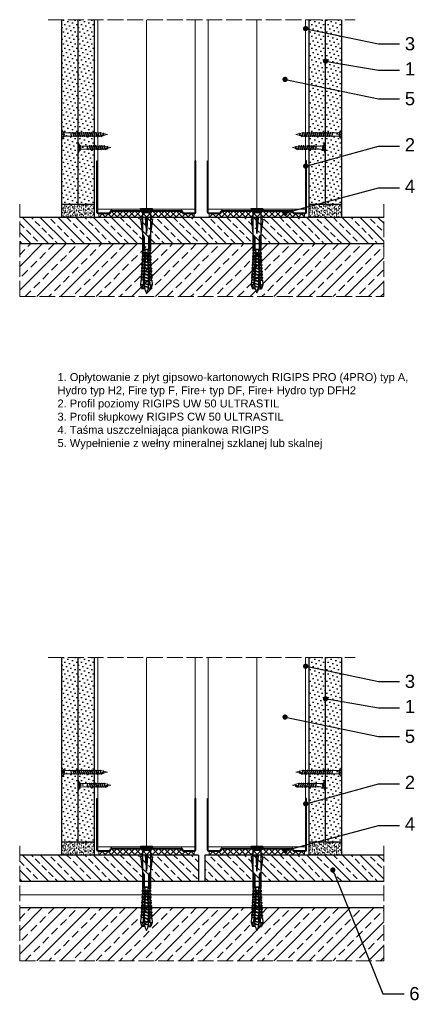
# Model space of a CAD drawing. Header units: millimetres. Extents: x 1487 to 3191, y -145 to 1276.
# Tile 4 of 6: x 2148 to 2451, y 529 to 1276. Entities that reach past the tile are written whole.
import ezdxf
from ezdxf import colors
from ezdxf.entities.mleader import LeaderData, LeaderLine
from ezdxf.math import Vec2, Vec3

# ---------------------------------------------------------------- set-up
doc = ezdxf.new("R2010")
doc.units = ezdxf.units.MM
doc.linetypes.add('ACAD_ISO02W100', pattern=[15, 12, -3])
for name, color, linetype, lineweight in [('_ISOVER WELNA', 7, 'BATTING', 9), ('_RIGIPS AKCESORIA', 7, 'Continuous', 18), ('_RIGIPS G-K', 7, 'Continuous', 25), ('_RIGIPS PROFIL', 7, 'Continuous', 18), ('KRESKOWANIE', 7, 'Continuous', 9), ('OPISY', 7, 'Continuous', 9), ('PRZERYWANA', 7, 'ACAD_ISO02W100', 9)]:
    doc.layers.add(name, color=color, linetype=linetype, lineweight=lineweight)
doc.styles.get("Standard").update_dxf_attribs({"font": 'arial.ttf'})
doc.linetypes.add('BATTING', pattern='A,0.00254,-2.54,[134,ltypeshp.shx,S=2.54,R=0,X=-2.54,Y=0],-5.08,[134,ltypeshp.shx,S=2.54,R=180,X=2.54,Y=0],-2.54', length=10.16254)

# ---------------------------------------------------------------- blocks, each defined once
blk = doc.blocks.new('UW 75 ULTRASTIL')
h = blk.add_hatch()
h.set_pattern_fill('ANSI31', color=256, scale=0.5, style=0)
h.paths.add_polyline_path([(-11.93, 0.56), (-11.6, 1.24, -0.286951), (-10.7, 1.8), (10.18, 1.8), (41.3, 1.8, -0.286951), (42.2, 1.24), (42.53, 0.56, 0.286951), (43.43, 0), (52, 0, 0.414214), (52.8, 0.8), (52.8, 40), (52.25, 40), (52.25, 0.8, -0.414214), (52, 0.55), (43.77, 0.55, -0.286951), (42.87, 1.11), (42.54, 1.79, 0.286951), (41.64, 2.35), (-11.04, 2.35, 0.286951), (-11.94, 1.79), (-12.27, 1.11, -0.286951), (-13.17, 0.55), (-21.4, 0.55, -0.414214), (-21.65, 0.8), (-21.65, 40), (-22.2, 40), (-22.2, 0.8, 0.414214), (-21.4, 0), (-12.83, 0, 0.286951)])
for p, q in [((-22.2, 0.8), (-22.2, 40)), ((-22.2, 40), (-21.65, 40)), ((-21.65, 0.8), (-21.65, 40)), ((52.25, 0.8), (52.25, 40)), ((52.8, 40), (52.25, 40)), ((52.8, 0.8), (52.8, 40)), ((-21.4, 0.55), (-13.17, 0.55)), ((-21.4, 0), (-12.83, 0)), ((-12.27, 1.11), (-11.94, 1.79)), ((-11.93, 0.56), (-11.6, 1.24)), ((-11.04, 2.35), (41.64, 2.35)), ((-10.7, 1.8), (41.3, 1.8)), ((42.53, 0.56), (42.2, 1.24)), ((42.87, 1.11), (42.54, 1.79)), ((43.43, 0), (52, 0)), ((43.77, 0.55), (52, 0.55))]:
    blk.add_line(p, q)
for centre, radius, start, end in [((-21.4, 0.8), 0.8, 180, 270), ((-21.4, 0.8), 0.25, 180, 270), ((-13.17, 1.55), 1, 270, 334.04349), ((-12.83, 1), 1, 270, 334.04349), ((-11.04, 1.35), 1, 90, 154.04349), ((-10.7, 0.8), 1, 90, 154.04349), ((41.3, 0.8), 1, 25.95651, 90), ((41.64, 1.35), 1, 25.95651, 90), ((43.43, 1), 1, 205.95651, 270), ((43.77, 1.55), 1, 205.95651, 270), ((52, 0.8), 0.8, 270, 0), ((52, 0.8), 0.25, 270, 0)]:
    blk.add_arc(centre, radius, start, end)
blk = doc.blocks.new('TN 25')
at = {"layer": '_RIGIPS AKCESORIA'}
for p, q in [((0, -0.84), (0, 7.16)), ((0, 7.16), (0.46, 7.16)), ((0.46, 4.78), (0, 4.78)), ((0, 3.5), (1.77, 3.5)), ((0, 2.83), (1.77, 2.83)), ((0.46, 1.64), (0, 1.64)), ((0.46, 7.16), (0.46, 4.78)), ((0.46, -0.84), (0.46, 1.64)), ((1.77, 3.5), (1.77, 4.2)), ((1.77, 2.83), (1.77, 2.18)), ((3.02, 4.46), (8.47, 4.46)), ((7.49, 2.01), (3.55, 2.01)), ((7.12, 4.46), (7.12, 3.18)), ((8.03, 2.01), (7.12, 4.46)), ((7.12, 3.18), (7.65, 1.53)), ((7.65, 1.53), (8.03, 2.01)), ((9.41, 2.01), (8.03, 2.01)), ((8.47, 4.46), (8.79, 5)), ((9.61, 1.51), (8.47, 4.46)), ((8.79, 5), (9.93, 2.01)), ((9, 4.46), (10.1, 4.46)), ((9.93, 2.01), (9.61, 1.51)), ((11.04, 2.01), (9.93, 2.01)), ((10.1, 4.46), (10.41, 5)), ((11.23, 1.51), (10.1, 4.46)), ((10.41, 5), (11.56, 2.01)), ((10.62, 4.46), (11.67, 4.46)), ((11.56, 2.01), (11.23, 1.51)), ((12.61, 2.01), (11.56, 2.01)), ((11.67, 4.46), (11.99, 5)), ((12.81, 1.51), (11.67, 4.46)), ((11.99, 5), (13.14, 2.01)), ((12.2, 4.46), (13.21, 4.46)), ((13.14, 2.01), (12.81, 1.51)), ((14.15, 2.01), (13.14, 2.01)), ((13.21, 4.46), (13.52, 5)), ((14.34, 1.51), (13.21, 4.46)), ((13.52, 5), (14.67, 2.01)), ((13.73, 4.46), (14.8, 4.46)), ((14.67, 2.01), (14.34, 1.51)), ((15.74, 2.01), (14.67, 2.01)), ((14.8, 4.46), (15.12, 5)), ((15.94, 1.51), (14.8, 4.46)), ((15.12, 5), (16.26, 2.01)), ((15.33, 4.46), (16.42, 4.46)), ((16.26, 2.01), (15.94, 1.51)), ((17.36, 2.01), (16.26, 2.01)), ((16.42, 4.46), (16.73, 5)), ((17.55, 1.51), (16.42, 4.46)), ((16.73, 5), (17.88, 2.01)), ((16.94, 4.46), (17.99, 4.46)), ((17.88, 2.01), (17.55, 1.51)), ((18.93, 2.01), (17.88, 2.01)), ((17.99, 4.46), (18.31, 5)), ((19.13, 1.51), (17.99, 4.46)), ((18.31, 5), (19.45, 2.01)), ((18.52, 4.46), (19.68, 4.46)), ((19.45, 2.01), (19.13, 1.51)), ((19.45, 2.01), (20.62, 2.01)), ((19.68, 4.46), (20, 5)), ((20.82, 1.51), (19.68, 4.46)), ((20, 5), (21.14, 2.01)), ((20.21, 4.46), (20.7, 4.46)), ((20.7, 4.46), (22.28, 3.98)), ((21.14, 2.01), (20.82, 1.51)), ((21.14, 2.01), (21.81, 2.12)), ((21.85, 1.83), (21.67, 3.28)), ((21.67, 3.28), (22.14, 2.4)), ((22.14, 2.4), (21.85, 1.83)), ((22.7, 2.36), (22.14, 2.4)), ((22.28, 3.98), (22.56, 4.37)), ((22.7, 2.36), (22.28, 3.98)), ((22.56, 4.37), (23.03, 2.71)), ((23.03, 2.71), (22.7, 2.36)), ((22.71, 3.85), (25, 3.24)), ((25, 3.24), (23.03, 2.71)), ((0, -0.84), (0.46, -0.84))]:
    blk.add_line(p, q, dxfattribs=at)
for centre, major_axis, ratio, start_param, end_param in [((3.09, 7.67), (0.17, 3.2), 0.826134, 1.773653, 3.180586), ((-0.04, 0.9), (0, 3.93), 0.848176, -0.720942, -0.151112), ((3.37, -1.57), (0.28, 3.57), 0.832181, 0.035984, 1.430787), ((-2.73, 15.91), (0, 14.76), 0.848176, 3.399396, 3.475072), ((0.59, 4.62), (0, 2.81), 0.848176, 3.475072, 3.862535), ((1.66, 3.18), (0, 0.895), 0.848176, -1.552777, -0.720942), ((1.66, 3.18), (0, 0.895), 0.848176, 3.862535, 4.730408)]:
    blk.add_ellipse(centre, major_axis=major_axis, ratio=ratio, start_param=start_param, end_param=end_param, dxfattribs=at)
blk = doc.blocks.new('TN 35')
at = {"layer": '_RIGIPS AKCESORIA'}
for p, q in [((0, -0.84), (0, 7.16)), ((0, 7.16), (0.46, 7.16)), ((0.46, 4.78), (0, 4.78)), ((0, 3.5), (1.77, 3.5)), ((0, 2.83), (1.77, 2.83)), ((0.46, 1.64), (0, 1.64)), ((0.46, 7.16), (0.46, 4.78)), ((0.46, -0.84), (0.46, 1.64)), ((1.77, 3.5), (1.77, 4.2)), ((1.77, 2.83), (1.77, 2.18)), ((3.02, 4.46), (8.47, 4.46)), ((7.49, 2.01), (3.55, 2.01)), ((7.12, 4.46), (7.12, 3.18)), ((8.03, 2.01), (7.12, 4.46)), ((7.12, 3.18), (7.65, 1.53)), ((7.65, 1.53), (8.03, 2.01)), ((9.41, 2.01), (8.03, 2.01)), ((8.47, 4.46), (8.79, 5)), ((9.61, 1.51), (8.47, 4.46)), ((8.79, 5), (9.93, 2.01)), ((9, 4.46), (10.1, 4.46)), ((9.93, 2.01), (9.61, 1.51)), ((11.04, 2.01), (9.93, 2.01)), ((10.1, 4.46), (10.41, 5)), ((11.23, 1.51), (10.1, 4.46)), ((10.41, 5), (11.56, 2.01)), ((10.62, 4.46), (11.67, 4.46)), ((11.56, 2.01), (11.23, 1.51)), ((12.61, 2.01), (11.56, 2.01)), ((11.67, 4.46), (11.99, 5)), ((12.81, 1.51), (11.67, 4.46)), ((11.99, 5), (13.14, 2.01)), ((12.2, 4.46), (13.21, 4.46)), ((13.14, 2.01), (12.81, 1.51)), ((14.15, 2.01), (13.14, 2.01)), ((13.21, 4.46), (13.52, 5)), ((14.34, 1.51), (13.21, 4.46)), ((13.52, 5), (14.67, 2.01)), ((13.73, 4.46), (14.8, 4.46)), ((14.67, 2.01), (14.34, 1.51)), ((15.74, 2.01), (14.67, 2.01)), ((14.8, 4.46), (15.12, 5)), ((15.94, 1.51), (14.8, 4.46)), ((15.12, 5), (16.26, 2.01)), ((15.33, 4.46), (16.42, 4.46)), ((16.26, 2.01), (15.94, 1.51)), ((17.36, 2.01), (16.26, 2.01)), ((16.42, 4.46), (16.73, 5)), ((17.55, 1.51), (16.42, 4.46)), ((16.73, 5), (17.88, 2.01)), ((16.94, 4.46), (17.99, 4.46)), ((17.88, 2.01), (17.55, 1.51)), ((18.93, 2.01), (17.84, 2.01)), ((17.99, 4.46), (18.31, 5)), ((19.13, 1.51), (17.99, 4.46)), ((18.31, 5), (19.45, 2.01)), ((18.52, 4.46), (19.57, 4.46)), ((19.45, 2.01), (19.13, 1.51)), ((20.51, 2.01), (19.41, 2.01)), ((19.57, 4.46), (19.88, 5)), ((20.7, 1.51), (19.57, 4.46)), ((19.88, 5), (21.03, 2.01)), ((20.09, 4.46), (21.14, 4.46)), ((21.03, 2.01), (20.7, 1.51)), ((22.08, 2.01), (20.99, 2.01)), ((21.14, 4.46), (21.46, 5)), ((22.28, 1.51), (21.14, 4.46)), ((21.46, 5), (22.6, 2.01)), ((21.67, 4.46), (22.72, 4.46)), ((22.6, 2.01), (22.28, 1.51)), ((23.66, 2.01), (22.56, 2.01)), ((22.72, 4.46), (23.03, 5)), ((23.85, 1.51), (22.72, 4.46)), ((23.03, 5), (24.18, 2.01)), ((23.24, 4.46), (24.29, 4.46)), ((24.18, 2.01), (23.85, 1.51)), ((25.23, 2.01), (24.14, 2.01)), ((24.29, 4.46), (24.61, 5)), ((25.43, 1.51), (24.29, 4.46)), ((24.61, 5), (25.75, 2.01)), ((24.81, 4.46), (25.87, 4.46)), ((25.75, 2.01), (25.43, 1.51)), ((26.81, 2.01), (25.71, 2.01)), ((25.87, 4.46), (26.18, 5)), ((27, 1.51), (25.87, 4.46)), ((26.18, 5), (27.33, 2.01)), ((26.39, 4.46), (27.44, 4.46)), ((27.33, 2.01), (27, 1.51)), ((28.38, 2.01), (27.33, 2.01)), ((27.44, 4.46), (27.76, 5)), ((28.58, 1.51), (27.44, 4.46)), ((27.76, 5), (28.9, 2.01)), ((27.96, 4.46), (29.13, 4.46)), ((28.9, 2.01), (28.58, 1.51)), ((28.9, 2.01), (30.07, 2.01)), ((29.13, 4.46), (29.45, 5)), ((30.27, 1.51), (29.13, 4.46)), ((29.45, 5), (30.59, 2.01)), ((29.65, 4.46), (30.15, 4.46)), ((30.15, 4.46), (31.73, 3.98)), ((30.59, 2.01), (30.27, 1.51)), ((30.59, 2.01), (31.26, 2.12)), ((31.3, 1.83), (31.12, 3.28)), ((31.12, 3.28), (31.59, 2.4)), ((31.59, 2.4), (31.3, 1.83)), ((32.15, 2.36), (31.59, 2.4)), ((31.73, 3.98), (32.01, 4.37)), ((32.15, 2.36), (31.73, 3.98)), ((32.01, 4.37), (32.48, 2.71)), ((32.48, 2.71), (32.15, 2.36)), ((32.16, 3.85), (35, 3.24)), ((35, 3.24), (32.48, 2.71)), ((0, -0.84), (0.46, -0.84))]:
    blk.add_line(p, q, dxfattribs=at)
for centre, major_axis, ratio, start_param, end_param in [((3.09, 7.67), (0.17, 3.2), 0.826134, 1.773653, 3.180586), ((-0.04, 0.9), (0, 3.93), 0.848176, -0.720942, -0.151112), ((3.37, -1.57), (0.28, 3.57), 0.832181, 0.035984, 1.430787), ((-2.73, 15.91), (0, 14.76), 0.848176, 3.399396, 3.475072), ((0.59, 4.62), (0, 2.81), 0.848176, 3.475072, 3.862535), ((1.66, 3.18), (0, 0.895), 0.848176, -1.552777, -0.720942), ((1.66, 3.18), (0, 0.895), 0.848176, 3.862535, 4.730408)]:
    blk.add_ellipse(centre, major_axis=major_axis, ratio=ratio, start_param=start_param, end_param=end_param, dxfattribs=at)
blk = doc.blocks.new('kolek rozprezny komplet 60')
for p, q in [((390.66, 217.01), (390.76, 218.91)), ((393.15, 216.88), (390.66, 217.01)), ((393.75, 218.75), (390.71, 217.96)), ((393.81, 219.85), (390.76, 218.91)), ((391.67, 216.95), (392.67, 216.95)), ((392.67, 216.95), (391.67, 213.95)), ((392.67, 216.95), (392.07, 213.95)), ((393.07, 216.95), (392.07, 213.95)), ((392.67, 216.95), (393.04, 217.45)), ((393.07, 216.95), (393.04, 217.45)), ((393.07, 216.95), (394.67, 216.95)), ((394.67, 216.95), (393.67, 213.95)), ((393.68, 217.35), (393.81, 219.85)), ((417.38, 216.11), (393.68, 217.35)), ((420.47, 216.55), (393.71, 217.95)), ((397.41, 219.66), (393.81, 219.85)), ((394.67, 216.95), (394.07, 213.95)), ((395.07, 216.95), (394.07, 213.95)), ((394.67, 216.95), (394.92, 217.29)), ((395.07, 216.95), (395.05, 217.28)), ((395.07, 216.95), (397.07, 216.95)), ((397.07, 216.95), (396.07, 213.95)), ((397.07, 216.95), (396.47, 213.95)), ((397.47, 216.95), (396.47, 213.95)), ((397.07, 216.95), (397.23, 217.17)), ((397.31, 217.76), (397.41, 219.66)), ((397.47, 216.95), (397.46, 217.16)), ((397.47, 216.95), (399.47, 216.95)), ((397.67, 217.14), (397.71, 217.74)), ((399, 219.58), (397.82, 218.98)), ((398.47, 217.1), (398.5, 217.7)), ((399.47, 216.95), (398.47, 213.95)), ((399.47, 216.95), (398.87, 213.95)), ((399.87, 216.95), (398.87, 213.95)), ((398.9, 217.68), (399, 219.58)), ((399.8, 219.54), (399, 219.58)), ((399.47, 216.95), (399.55, 217.05)), ((399.7, 217.64), (399.8, 219.54)), ((399.87, 216.95), (399.87, 217.03)), ((399.87, 216.95), (401.38, 216.95)), ((400.07, 217.02), (400.1, 217.62)), ((401.4, 219.45), (400.22, 218.85)), ((400.87, 216.98), (400.9, 217.58)), ((401.87, 216.92), (400.87, 213.95)), ((401.87, 216.92), (401.27, 213.95)), ((402.26, 216.9), (401.27, 213.95)), ((401.3, 217.56), (401.4, 219.45)), ((402.2, 219.41), (401.4, 219.45)), ((402.1, 217.51), (402.2, 219.41)), ((402.47, 216.89), (402.5, 217.49)), ((403.8, 219.33), (402.61, 218.72)), ((403.27, 216.85), (403.3, 217.45)), ((404.22, 216.8), (403.31, 214.05)), ((403.7, 217.43), (403.8, 219.33)), ((404.24, 216.8), (403.7, 214.07)), ((404.62, 216.78), (403.72, 214.07)), ((404.6, 219.29), (403.8, 219.33)), ((404.5, 217.39), (404.6, 219.29)), ((404.86, 216.77), (404.9, 217.37)), ((406.19, 219.2), (405.01, 218.6)), ((405.66, 216.73), (405.69, 217.32)), ((406.58, 216.68), (405.75, 214.18)), ((406.09, 217.3), (406.19, 219.2)), ((406.62, 216.68), (406.12, 214.2)), ((406.98, 216.66), (406.16, 214.2)), ((406.99, 219.16), (406.19, 219.2)), ((406.89, 217.26), (406.99, 219.16)), ((407.26, 216.64), (407.29, 217.24)), ((408.59, 219.08), (407.41, 218.47)), ((408.06, 216.6), (408.09, 217.2)), ((408.94, 216.55), (408.19, 214.31)), ((408.49, 217.18), (408.59, 219.08)), ((408.99, 216.55), (408.55, 214.33)), ((409.39, 219.03), (408.59, 219.08)), ((409.34, 216.53), (408.6, 214.33)), ((409.29, 217.14), (409.39, 219.03)), ((409.66, 216.52), (409.69, 217.12)), ((410.99, 218.95), (409.8, 218.35)), ((410.46, 216.47), (410.49, 217.07)), ((410.89, 217.05), (410.99, 218.95)), ((412.59, 218.87), (411.4, 218.26)), ((412.05, 216.39), (412.09, 216.99)), ((412.49, 216.97), (412.59, 218.87)), ((413.38, 218.82), (412.59, 218.87)), ((412.85, 216.35), (412.89, 216.95)), ((413.28, 216.93), (413.38, 218.82)), ((414.98, 218.74), (413.8, 218.14)), ((414.45, 216.27), (414.48, 216.86)), ((414.88, 216.84), (414.98, 218.74)), ((415.78, 218.7), (414.98, 218.74)), ((415.25, 216.22), (415.28, 216.82)), ((415.68, 216.8), (415.78, 218.7)), ((417.38, 218.62), (416.2, 218.01)), ((417.28, 216.72), (417.38, 218.62)), ((418.18, 218.57), (417.38, 218.62)), ((418.08, 216.68), (418.18, 218.57)), ((419.78, 218.49), (418.59, 217.89)), ((419.68, 216.59), (419.78, 218.49)), ((430.17, 217.15), (419.71, 217.15)), ((431.37, 217.95), (419.75, 217.95)), ((448.67, 218.45), (419.77, 218.45)), ((420.47, 217.15), (420.47, 213.75)), ((420.67, 217.15), (420.67, 213.75)), ((420.87, 217.15), (420.87, 213.75)), ((443.47, 219.95), (432.8, 218.45)), ((443.47, 218.45), (443.47, 219.95)), ((443.47, 219.95), (444.34, 218.45)), ((450.17, 219.95), (448.67, 218.45)), ((448.67, 218.45), (448.67, 212.45)), ((448.67, 216.95), (448.67, 213.95)), ((450.17, 219.95), (450.17, 210.95)), ((450.67, 219.95), (450.17, 219.95)), ((450.67, 219.95), (450.67, 210.95)), ((450.67, 219.35), (451.17, 219.95)), ((451.17, 219.95), (451.67, 219.95)), ((451.17, 219.95), (451.17, 210.95)), ((451.67, 219.95), (451.67, 210.95)), ((393.15, 214.02), (390.66, 213.89)), ((390.66, 213.89), (390.76, 211.99)), ((393.75, 212.15), (390.71, 212.94)), ((393.81, 211.05), (390.76, 211.99)), ((391.67, 213.95), (391.71, 213.45)), ((391.71, 213.45), (392.07, 213.95)), ((392.07, 213.95), (393.67, 213.95)), ((393.67, 213.95), (393.7, 213.55)), ((417.38, 214.79), (393.68, 213.55)), ((393.68, 213.55), (393.81, 211.05)), ((420.47, 214.35), (393.71, 212.95)), ((393.78, 213.55), (394.07, 213.95)), ((397.41, 211.24), (393.81, 211.05)), ((394.07, 213.95), (396.07, 213.95)), ((396.07, 213.95), (396.09, 213.67)), ((396.28, 213.68), (396.47, 213.95)), ((396.47, 213.95), (398.47, 213.95)), ((397.31, 213.14), (397.41, 211.24)), ((397.67, 213.76), (397.71, 213.16)), ((399, 211.32), (397.82, 211.93)), ((398.47, 213.95), (398.48, 213.8)), ((398.47, 213.8), (398.5, 213.2)), ((398.77, 213.81), (398.87, 213.95)), ((398.87, 213.95), (400.87, 213.95)), ((398.9, 213.22), (399, 211.32)), ((399.8, 211.36), (399, 211.32)), ((399.7, 213.26), (399.8, 211.36)), ((400.07, 213.88), (400.1, 213.28)), ((401.4, 211.45), (400.22, 212.05)), ((400.87, 213.95), (400.88, 213.92)), ((400.87, 213.92), (400.9, 213.32)), ((401.27, 213.95), (401.38, 213.95)), ((401.27, 213.94), (401.27, 213.95)), ((401.3, 213.35), (401.4, 211.45)), ((402.2, 211.49), (401.4, 211.45)), ((402.1, 213.39), (402.2, 211.49)), ((402.47, 214.01), (402.5, 213.41)), ((403.8, 211.57), (402.61, 212.18)), ((403.27, 214.05), (403.3, 213.45)), ((403.7, 213.47), (403.8, 211.57)), ((404.6, 211.62), (403.8, 211.57)), ((404.5, 213.51), (404.6, 211.62)), ((404.86, 214.13), (404.9, 213.53)), ((406.19, 211.7), (405.01, 212.3)), ((405.66, 214.17), (405.69, 213.58)), ((406.09, 213.6), (406.19, 211.7)), ((406.99, 211.74), (406.19, 211.7)), ((406.89, 213.64), (406.99, 211.74)), ((407.26, 214.26), (407.29, 213.66)), ((408.59, 211.82), (407.41, 212.43)), ((408.06, 214.3), (408.09, 213.7)), ((408.49, 213.72), (408.59, 211.82)), ((409.39, 211.87), (408.59, 211.82)), ((409.29, 213.76), (409.39, 211.87)), ((409.66, 214.38), (409.69, 213.79)), ((410.99, 211.95), (409.8, 212.55)), ((410.46, 214.43), (410.49, 213.83)), ((411.3, 216.43), (410.64, 214.44)), ((410.89, 213.85), (410.99, 211.95)), ((411.37, 216.43), (410.98, 214.45)), ((411.69, 216.41), (411.04, 214.46)), ((412.59, 212.03), (411.4, 212.64)), ((412.05, 214.51), (412.09, 213.91)), ((412.49, 213.93), (412.59, 212.03)), ((413.38, 212.08), (412.59, 212.03)), ((412.85, 214.55), (412.89, 213.95)), ((413.66, 216.31), (413.08, 214.56)), ((413.28, 213.97), (413.38, 212.08)), ((413.75, 216.3), (413.4, 214.58)), ((414.05, 216.29), (413.49, 214.58)), ((414.98, 212.16), (413.8, 212.76)), ((414.45, 214.64), (414.48, 214.04)), ((414.88, 214.06), (414.98, 212.16)), ((415.78, 212.2), (414.98, 212.16)), ((415.25, 214.68), (415.28, 214.08)), ((416.02, 216.18), (415.52, 214.69)), ((415.68, 214.1), (415.78, 212.2)), ((416.12, 216.18), (415.83, 214.71)), ((416.41, 216.16), (415.93, 214.71)), ((417.38, 212.29), (416.2, 212.89)), ((417.28, 214.18), (417.38, 212.29)), ((418.18, 212.33), (417.38, 212.29)), ((418.22, 215.58), (418.01, 214.95)), ((418.08, 214.22), (418.18, 212.33)), ((419.78, 212.41), (418.59, 213.01)), ((419.68, 214.31), (419.78, 212.41)), ((430.17, 213.75), (419.71, 213.75)), ((431.37, 212.95), (419.75, 212.95)), ((448.67, 212.45), (419.77, 212.45)), ((444.34, 216.37), (432.8, 215.45)), ((432.8, 215.45), (443.47, 215.45)), ((444.34, 214.53), (432.8, 215.45)), ((443.47, 210.95), (432.8, 212.45)), ((444.34, 216.37), (443.47, 215.45)), ((444.34, 214.53), (443.47, 215.45)), ((443.47, 212.45), (443.47, 210.95)), ((443.47, 210.95), (444.34, 212.45)), ((444.34, 214.53), (444.34, 216.37)), ((450.17, 210.95), (448.67, 212.45)), ((450.67, 210.95), (450.17, 210.95)), ((450.67, 211.55), (451.17, 210.95)), ((451.17, 210.95), (451.67, 210.95))]:
    blk.add_line(p, q)
for centre, radius, start, end in [((393.41, 206.24), 10.85, 99.20383, 121.90826), ((393.65, 216.85), 0.5, 87, 177), ((397.68, 219.24), 0.3, 177, 297), ((400.08, 219.12), 0.3, 177, 297), ((402.48, 218.99), 0.3, 177, 297), ((404.87, 218.87), 0.3, 177, 297), ((407.27, 218.74), 0.3, 177, 297), ((409.67, 218.61), 0.3, 177, 297), ((411.27, 218.53), 0.3, 177, 297), ((413.66, 218.41), 0.3, 177, 297), ((416.06, 218.28), 0.3, 177, 297), ((418.46, 218.15), 0.3, 177, 297), ((422.67, 216.95), 1, 90, 168.46304), ((430.17, 218.45), 1.3, 270, 0), ((393.41, 224.66), 10.85, 238.09174, 260.79617), ((393.65, 214.05), 0.5, 183, 273), ((397.68, 211.66), 0.3, 63, 183), ((400.08, 211.78), 0.3, 63, 183), ((402.48, 211.91), 0.3, 63, 183), ((404.87, 212.03), 0.3, 63, 183), ((407.27, 212.16), 0.3, 63, 183), ((409.67, 212.29), 0.3, 63, 183), ((411.27, 212.37), 0.3, 63, 183), ((413.66, 212.5), 0.3, 63, 183), ((416.06, 212.62), 0.3, 63, 183), ((417.55, 215.45), 0.682, 255.86037, 104.13858), ((418.46, 212.75), 0.3, 63, 183), ((422.67, 213.95), 1, 191.53696, 270), ((430.17, 212.45), 1.3, 0, 90)]:
    blk.add_arc(centre, radius, start, end)
blk = doc.blocks.new('_Dot')
at = {"color": 0, "linetype": 'ByBlock', "lineweight": -2}
blk.add_line((-0.5, 0), (-1, 0), dxfattribs=at)
at = {"color": 0, "linetype": 'ByBlock', "const_width": 0.5}
blk.add_lwpolyline([(-0.25, 0, 1), (0.25, 0, 1)], format="xyb", close=True, dxfattribs=at)

msp = doc.modelspace()

# ---------------------------------------------------------------- hatches: boundary and pattern name
at = {"layer": '_RIGIPS G-K'}
h = msp.add_hatch(dxfattribs=at)
h.set_pattern_fill('DOTS', color=256, scale=2, angle=45, style=0)
h.set_pattern_definition([(45, (593.228, -308.061), (-1.122532, 3.367596), [0, -3.175])])
h.paths.add_polyline_path([(2192.5, 1276.07), (2180, 1276.07), (2180, 1136.07), (2192.5, 1136.07)])
h = msp.add_hatch(dxfattribs=at)
h.set_pattern_fill('DOTS', color=256, scale=2, angle=45, style=0)
h.set_pattern_definition([(45, (605.728, -308.061), (-1.122532, 3.367596), [0, -3.175])])
h.paths.add_polyline_path([(2205, 1276.07), (2192.5, 1276.07), (2192.5, 1136.07), (2205, 1136.07)])
h = msp.add_hatch(dxfattribs=at)
h.set_pattern_fill('DOTS', color=256, scale=2, angle=45, style=0)
h.set_pattern_definition([(45, (717.528, -308.061), (-1.122532, 3.367596), [0, -3.175])])
h.paths.add_polyline_path([(2380.3, 1276.07), (2367.8, 1276.07), (2367.8, 1136.07), (2380.3, 1136.07)])
h = msp.add_hatch(dxfattribs=at)
h.set_pattern_fill('DOTS', color=256, scale=2, angle=45, style=0)
h.set_pattern_definition([(45, (730.028, -308.061), (-1.122532, 3.367596), [0, -3.175])])
h.paths.add_polyline_path([(2392.8, 1276.07), (2380.3, 1276.07), (2380.3, 1136.07), (2392.8, 1136.07)])
h = msp.add_hatch(dxfattribs=at)
h.set_pattern_fill('AR-SAND', color=256, scale=0.05, style=0)
h.set_pattern_definition([(37.5, (292.2281, 0), (-0.0800016, 2.4470662), [0, -1.9304, 0, -2.159, 0, -2.06375]), (7.5, (292.228, 0), (2.2476164, 3.5841255), [0, -1.0414, 0, -1.7399, 0, -0.66675]), (327.5, (290.666, 0), (3.9549619, 0.007186), [0, -0.635, 0, -2.286, 0, -2.9845]), (317.5, (290.666, 0), (3.8177823, 1.1146466), [0, -0.3175, 0, -1.4986, 0, -1.7145])])
h.paths.add_polyline_path([(2205, 1136.07), (2180, 1136.07), (2180, 1126.07), (2205, 1126.07)])
h = msp.add_hatch(dxfattribs=at)
h.set_pattern_fill('AR-SAND', color=256, scale=0.05, style=0)
h.set_pattern_definition([(37.5, (379.0281, 0), (-0.0800016, 2.4470662), [0, -1.9304, 0, -2.159, 0, -2.06375]), (7.5, (379.028, 0), (2.2476164, 3.5841255), [0, -1.0414, 0, -1.7399, 0, -0.66675]), (327.5, (377.466, 0), (3.9549619, 0.007186), [0, -0.635, 0, -2.286, 0, -2.9845]), (317.5, (377.466, 0), (3.8177823, 1.1146466), [0, -0.3175, 0, -1.4986, 0, -1.7145])])
h.paths.add_polyline_path([(2392.8, 1136.07), (2367.8, 1136.07), (2367.8, 1126.07), (2392.8, 1126.07)])
h = msp.add_hatch(dxfattribs=at)
h.set_pattern_fill('DOTS', color=256, scale=2, angle=45, style=0)
h.set_pattern_definition([(45, (593.228, -791.554), (-1.122532, 3.367596), [0, -3.175])])
h.paths.add_polyline_path([(2192.5, 792.57), (2180, 792.57), (2180, 652.57), (2192.5, 652.57)])
h = msp.add_hatch(dxfattribs=at)
h.set_pattern_fill('DOTS', color=256, scale=2, angle=45, style=0)
h.set_pattern_definition([(45, (605.728, -791.554), (-1.122532, 3.367596), [0, -3.175])])
h.paths.add_polyline_path([(2205, 792.57), (2192.5, 792.57), (2192.5, 652.57), (2205, 652.57)])
h = msp.add_hatch(dxfattribs=at)
h.set_pattern_fill('DOTS', color=256, scale=2, angle=45, style=0)
h.set_pattern_definition([(45, (717.528, -791.554), (-1.122532, 3.367596), [0, -3.175])])
h.paths.add_polyline_path([(2380.3, 792.57), (2367.8, 792.57), (2367.8, 652.57), (2380.3, 652.57)])
h = msp.add_hatch(dxfattribs=at)
h.set_pattern_fill('DOTS', color=256, scale=2, angle=45, style=0)
h.set_pattern_definition([(45, (730.028, -791.554), (-1.122532, 3.367596), [0, -3.175])])
h.paths.add_polyline_path([(2392.8, 792.57), (2380.3, 792.57), (2380.3, 652.57), (2392.8, 652.57)])
h = msp.add_hatch(dxfattribs=at)
h.set_pattern_fill('AR-SAND', color=256, scale=0.05, style=0)
h.set_pattern_definition([(37.5, (292.2281, -483.4932), (-0.0800016, 2.4470662), [0, -1.9304, 0, -2.159, 0, -2.06375]), (7.5, (292.228, -483.4932), (2.2476164, 3.5841255), [0, -1.0414, 0, -1.7399, 0, -0.66675]), (327.5, (290.666, -483.4932), (3.9549619, 0.007186), [0, -0.635, 0, -2.286, 0, -2.9845]), (317.5, (290.666, -483.4932), (3.8177823, 1.1146466), [0, -0.3175, 0, -1.4986, 0, -1.7145])])
h.paths.add_polyline_path([(2205, 652.57), (2180, 652.57), (2180, 642.57), (2205, 642.57)])
h = msp.add_hatch(dxfattribs=at)
h.set_pattern_fill('AR-SAND', color=256, scale=0.05, style=0)
h.set_pattern_definition([(37.5, (379.0281, -483.4932), (-0.0800016, 2.4470662), [0, -1.9304, 0, -2.159, 0, -2.06375]), (7.5, (379.028, -483.4932), (2.2476164, 3.5841255), [0, -1.0414, 0, -1.7399, 0, -0.66675]), (327.5, (377.466, -483.4932), (3.9549619, 0.007186), [0, -0.635, 0, -2.286, 0, -2.9845]), (317.5, (377.466, -483.4932), (3.8177823, 1.1146466), [0, -0.3175, 0, -1.4986, 0, -1.7145])])
h.paths.add_polyline_path([(2392.8, 652.57), (2367.8, 652.57), (2367.8, 642.57), (2392.8, 642.57)])
at = {"layer": 'KRESKOWANIE'}
h = msp.add_hatch(dxfattribs=at)
h.set_pattern_fill('ANSI37', color=256, angle=90, style=0)
h.set_pattern_definition([(135, (293.728, -308.061), (-2.245064, -2.245064), []), (225, (293.728, -308.061), (2.245064, -2.245064), [])])
h.paths.add_polyline_path([(2280.6, 1129.07), (2272.63, 1129.07, -0.286951), (2271.73, 1129.63), (2271.4, 1130.31, 0.286951), (2270.5, 1130.87), (2218.5, 1130.87, 0.286951), (2217.61, 1130.31), (2217.28, 1129.63, -0.286951), (2216.38, 1129.07), (2208.4, 1129.07), (2208.4, 1126.07), (2280.6, 1126.07)])
h = msp.add_hatch(dxfattribs=at)
h.set_pattern_fill('ANSI37', color=256, angle=90, style=0)
h.set_pattern_definition([(135, (377.528, -308.061), (-2.245064, -2.245064), []), (225, (377.528, -308.061), (2.245064, -2.245064), [])])
h.paths.add_polyline_path([(2364.4, 1129.07), (2356.43, 1129.07, -0.286951), (2355.53, 1129.63), (2355.2, 1130.31, 0.286951), (2354.3, 1130.87), (2302.3, 1130.87, 0.286951), (2301.41, 1130.31), (2301.08, 1129.63, -0.286951), (2300.18, 1129.07), (2292.2, 1129.07), (2292.2, 1126.07), (2364.4, 1126.07)])
h = msp.add_hatch(dxfattribs=at)
h.set_pattern_fill('ANSI33', color=256, scale=1.5, angle=90, style=0)
h.set_pattern_definition([(135, (661.628, -308.061), (-6.735192, -6.735192), []), (135, (661.628, -301.326), (-6.735192, -6.735192), [4.7625, -2.38125])])
h.paths.add_polyline_path([(2424.4, 1126.07), (2148.4, 1126.07), (2148.4, 1106.07), (2424.4, 1106.07)])
h = msp.add_hatch(dxfattribs=at)
h.set_pattern_fill('ANSI33', color=256, scale=2, style=0)
h.set_pattern_definition([(45, (661.628, -308.061), (-8.980256, 8.980256), []), (45, (670.608, -308.061), (-8.980256, 8.980256), [6.35, -3.175])])
h.paths.add_polyline_path([(2424.4, 1106.07), (2148.4, 1106.07), (2148.4, 1066.07), (2424.4, 1066.07)])
h = msp.add_hatch(dxfattribs=at)
h.set_pattern_fill('ANSI33', color=256, scale=1.5, angle=90, style=0)
h.set_pattern_definition([(135, (661.628, -791.554), (-6.735192, -6.735192), []), (135, (661.628, -784.819), (-6.735192, -6.735192), [4.7625, -2.38125])])
h.paths.add_polyline_path([(2288.9, 642.57), (2288.9, 622.57), (2424.4, 622.57), (2424.4, 642.57)])
h.paths.add_polyline_path([(2283.9, 622.57), (2283.9, 642.57), (2148.4, 642.57), (2148.4, 622.57)])
h = msp.add_hatch(dxfattribs=at)
h.set_pattern_fill('ANSI37', color=256, angle=90, style=0)
h.set_pattern_definition([(135, (293.728, -791.554), (-2.245064, -2.245064), []), (225, (293.728, -791.554), (2.245064, -2.245064), [])])
h.paths.add_polyline_path([(2280.6, 645.57), (2272.63, 645.57, -0.286951), (2271.73, 646.14), (2271.4, 646.81, 0.286951), (2270.5, 647.37), (2218.5, 647.37, 0.286951), (2217.61, 646.81), (2217.28, 646.14, -0.286951), (2216.38, 645.57), (2208.4, 645.57), (2208.4, 642.57), (2280.6, 642.57)])
h = msp.add_hatch(dxfattribs=at)
h.set_pattern_fill('ANSI37', color=256, angle=90, style=0)
h.set_pattern_definition([(135, (377.528, -791.554), (-2.245064, -2.245064), []), (225, (377.528, -791.554), (2.245064, -2.245064), [])])
h.paths.add_polyline_path([(2364.4, 645.57), (2356.43, 645.57, -0.286951), (2355.53, 646.14), (2355.2, 646.81, 0.286951), (2354.3, 647.37), (2302.3, 647.37, 0.286951), (2301.41, 646.81), (2301.08, 646.14, -0.286951), (2300.18, 645.57), (2292.2, 645.57), (2292.2, 642.57), (2364.4, 642.57)])
h = msp.add_hatch(dxfattribs=at)
h.set_pattern_fill('ANSI33', color=256, scale=2, style=0)
h.set_pattern_definition([(45, (661.628, -811.554), (-8.980256, 8.980256), []), (45, (670.608, -811.554), (-8.980256, 8.980256), [6.35, -3.175])])
h.paths.add_polyline_path([(2424.4, 602.57), (2148.4, 602.57), (2148.4, 562.57), (2424.4, 562.57)])

# ---------------------------------------------------------------- linework, layer by layer
for p, q in [((2424.4, 1126.07), (2148.4, 1126.07)), ((2424.4, 1106.07), (2148.4, 1106.07)), ((2283.9, 642.57), (2148.4, 642.57)), ((2283.9, 642.57), (2283.9, 622.57)), ((2424.4, 642.57), (2288.9, 642.57)), ((2288.9, 642.57), (2288.9, 622.57)), ((2424.4, 622.57), (2148.4, 622.57)), ((2424.4, 602.57), (2148.4, 602.57))]:
    msp.add_line(p, q)
at = {"layer": '_ISOVER WELNA', "ltscale": 3.6}
for p, q in [((2244.5, 1276.07), (2244.5, 1131.42)), ((2328.3, 1276.07), (2328.3, 1131.42)), ((2244.5, 792.57), (2244.5, 647.92)), ((2328.3, 792.57), (2328.3, 647.92))]:
    msp.add_line(p, q, dxfattribs=at)
at = {"layer": '_ISOVER WELNA', "ltscale": 0.95}
msp.add_line((2148.4, 612.57), (2424.4, 612.57), dxfattribs=at)
at = {"layer": '_RIGIPS G-K'}
for p, q in [((2180, 1276.07), (2180, 1126.07)), ((2192.5, 1276.07), (2192.5, 1136.07)), ((2205, 1276.07), (2205, 1126.07)), ((2367.8, 1126.07), (2367.8, 1276.07)), ((2380.3, 1136.07), (2380.3, 1276.07)), ((2392.8, 1126.07), (2392.8, 1276.07)), ((2180, 1136.07), (2205, 1136.07)), ((2367.8, 1136.07), (2392.8, 1136.07)), ((2282.5, 1126.07), (2270, 1126.07)), ((2366.3, 1126.07), (2353.8, 1126.07)), ((2180, 792.57), (2180, 642.57)), ((2192.5, 792.57), (2192.5, 652.57)), ((2205, 792.57), (2205, 642.57)), ((2367.8, 642.57), (2367.8, 792.57)), ((2380.3, 652.57), (2380.3, 792.57)), ((2392.8, 642.57), (2392.8, 792.57)), ((2180, 652.57), (2205, 652.57)), ((2367.8, 652.57), (2392.8, 652.57))]:
    msp.add_line(p, q, dxfattribs=at)
at = {"layer": '_RIGIPS PROFIL', "lineweight": 9}
for p, q in [((2207.6, 1276.07), (2207.6, 1132.42)), ((2281.4, 1276.07), (2281.4, 1132.42)), ((2291.4, 1276.07), (2291.4, 1132.42)), ((2365.2, 1276.07), (2365.2, 1132.42)), ((2281.4, 1132.42), (2207.6, 1132.42)), ((2365.2, 1132.42), (2291.4, 1132.42)), ((2207.6, 792.57), (2207.6, 648.92)), ((2281.4, 792.57), (2281.4, 648.92)), ((2291.4, 792.57), (2291.4, 648.92)), ((2365.2, 792.57), (2365.2, 648.92)), ((2281.4, 648.92), (2207.6, 648.92)), ((2365.2, 648.92), (2291.4, 648.92))]:
    msp.add_line(p, q, dxfattribs=at)
at = {"layer": 'KRESKOWANIE'}
for p, q in [((2208.4, 1129.07), (2208.4, 1126.07)), ((2280.6, 1129.07), (2280.6, 1126.07)), ((2292.2, 1129.07), (2292.2, 1126.07)), ((2364.4, 1129.07), (2364.4, 1126.07)), ((2208.4, 645.57), (2208.4, 642.57)), ((2280.6, 645.57), (2280.6, 642.57)), ((2292.2, 645.57), (2292.2, 642.57)), ((2364.4, 645.57), (2364.4, 642.57))]:
    msp.add_line(p, q, dxfattribs=at)
at = {"layer": 'PRZERYWANA'}
for p, q in [((2170, 1276.07), (2402.8, 1276.07)), ((2148.4, 1066.07), (2148.4, 1136.07)), ((2424.4, 1066.07), (2424.4, 1136.07)), ((2424.4, 1066.07), (2424.4, 1136.07)), ((2148.4, 1066.07), (2424.4, 1066.07)), ((2170, 792.57), (2402.8, 792.57)), ((2148.4, 562.57), (2148.4, 652.57)), ((2424.4, 562.57), (2424.4, 652.57)), ((2148.4, 562.57), (2424.4, 562.57))]:
    msp.add_line(p, q, dxfattribs=at)

# ---------------------------------------------------------------- block references
for p in [(2229.2, 1129.07), (2313, 1129.07), (2229.2, 645.57), (2313, 645.57)]:
    msp.add_blockref('UW 75 ULTRASTIL', p)
at = {"rotation": 90}
for p in [(2459.95, 681.24), (2543.75, 681.24), (2459.95, 197.75), (2543.75, 197.75)]:
    msp.add_blockref('kolek rozprezny komplet 60', p, dxfattribs=at)
at = {"layer": '_RIGIPS AKCESORIA'}
for name, p in [('TN 35', (2180, 1185.82)), ('TN 25', (2192.5, 1175.82)), ('TN 35', (2180, 702.33)), ('TN 25', (2192.5, 692.33))]:
    msp.add_blockref(name, p, dxfattribs=at)
at = {"layer": '_RIGIPS AKCESORIA', "xscale": -1}
for name, p in [('TN 35', (2392.8, 1185.82)), ('TN 25', (2380.3, 1175.82)), ('TN 35', (2392.8, 702.33)), ('TN 25', (2380.3, 692.33))]:
    msp.add_blockref(name, p, dxfattribs=at)

# ---------------------------------------------------------------- texts
at = {"insert": (2177.09, 1008.07), "char_height": 6, "width": 266.4675, "attachment_point": 1}
msp.add_mtext('1. Opłytowanie z płyt gipsowo-kartonowych RIGIPS PRO (4PRO) typ A, Hydro typ H2, Fire typ F, Fire+ typ DF, Fire+ Hydro typ DFH2\\P2. Profil poziomy RIGIPS UW 50 ULTRASTIL\\P3. Profil słupkowy RIGIPS CW 50 ULTRASTIL\\P4. Taśma uszczelniająca piankowa RIGIPS\\P5. Wypełnienie z wełny mineralnej szklanej lub skalnej', dxfattribs=at)

# ---------------------------------------------------------------- leaders
at = {"layer": 'OPISY'}
ml = msp.add_multileader_mtext('Standard', dxfattribs=at)
ml.set_content('3', color=256)
ml.set_leader_properties()
ml.set_arrow_properties(name='DOT')
ml.build(insert=Vec2(0, 0))
ctx = ml.context
ctx.base_point, ctx.char_height, ctx.landing_gap_size, ctx.plane_origin = Vec3(2436.44, 1257.79), 10, 4, Vec3(2243.85, 1401.45)
notes = []
notes.append((ctx, [(0, (1, 1, 0), (2420.44, 1257.79), (1, 0), 16, [(0, [(2365.2, 1269.32)], 0, [])])]))
ctx.mtext.insert, ctx.mtext.flow_direction = Vec3(2440.44, 1262.88), 5
ml = msp.add_multileader_mtext('Standard', dxfattribs=at)
ml.set_content('1', color=256)
ml.set_leader_properties()
ml.set_arrow_properties(name='DOT')
ml.build(insert=Vec2(0, 0))
ctx = ml.context
ctx.base_point, ctx.char_height, ctx.landing_gap_size, ctx.plane_origin = Vec3(2436.44, 1237.85), 10, 4, Vec3(2243.85, 1381.5)
notes.append((ctx, [(0, (1, 1, 0), (2420.44, 1237.85), (1, 0), 16, [(0, [(2380.3, 1244.65)], 0, [])])]))
ctx.mtext.insert, ctx.mtext.flow_direction = Vec3(2440.44, 1243.85), 5
ml = msp.add_multileader_mtext('Standard', dxfattribs=at)
ml.set_content('5', color=256)
ml.set_leader_properties()
ml.set_arrow_properties(name='DOT')
ml.build(insert=Vec2(0, 0))
ctx = ml.context
ctx.base_point, ctx.char_height, ctx.landing_gap_size, ctx.plane_origin = Vec3(2436.44, 1216.15), 10, 4, Vec3(2243.85, 1359.81)
notes.append((ctx, [(0, (1, 1, 0), (2420.44, 1216.15), (1, 0), 16, [(0, [(2349.63, 1230.78)], 0, [])])]))
ctx.mtext.insert, ctx.mtext.flow_direction = Vec3(2440.44, 1221.23), 5
ml = msp.add_multileader_mtext('Standard', dxfattribs=at)
ml.set_content('2', color=256)
ml.set_leader_properties()
ml.set_arrow_properties(name='DOT')
ml.build(insert=Vec2(0, 0))
ctx = ml.context
ctx.base_point, ctx.char_height, ctx.landing_gap_size, ctx.plane_origin = Vec3(2436.44, 1180.24), 10, 4, Vec3(2243.85, 1323.9)
notes.append((ctx, [(0, (1, 1, 0), (2420.44, 1180.24), (1, 0), 16, [(0, [(2365.28, 1165.06)], 0, [])])]))
ctx.mtext.insert, ctx.mtext.flow_direction = Vec3(2440.44, 1186.24), 5
ml = msp.add_multileader_mtext('Standard', dxfattribs=at)
ml.set_content('4', color=256)
ml.set_leader_properties()
ml.set_arrow_properties(name='DOT')
ml.build(insert=Vec2(0, 0))
ctx = ml.context
ctx.base_point, ctx.char_height, ctx.landing_gap_size, ctx.plane_origin = Vec3(2436.44, 1148.68), 10, 4, Vec3(2243.85, 1292.34)
notes.append((ctx, [(0, (1, 1, 0), (2420.44, 1148.68), (1, 0), 16, [(0, [(2349.63, 1129.47)], 0, [])])]))
ctx.mtext.insert, ctx.mtext.flow_direction = Vec3(2440.44, 1154.68), 5
ml = msp.add_multileader_mtext('Standard', dxfattribs=at)
ml.set_content('3', color=256)
ml.set_leader_properties()
ml.set_arrow_properties(name='DOT')
ml.build(insert=Vec2(0, 0))
ctx = ml.context
ctx.base_point, ctx.char_height, ctx.landing_gap_size, ctx.plane_origin = Vec3(2436.44, 774.3), 10, 4, Vec3(2243.85, 917.96)
notes.append((ctx, [(0, (1, 1, 0), (2420.44, 774.3), (1, 0), 16, [(0, [(2365.2, 785.83)], 0, [])])]))
ctx.mtext.insert, ctx.mtext.flow_direction = Vec3(2440.44, 779.39), 5
ml = msp.add_multileader_mtext('Standard', dxfattribs=at)
ml.set_content('1', color=256)
ml.set_leader_properties()
ml.set_arrow_properties(name='DOT')
ml.build(insert=Vec2(0, 0))
ctx = ml.context
ctx.base_point, ctx.char_height, ctx.landing_gap_size, ctx.plane_origin = Vec3(2436.44, 754.35), 10, 4, Vec3(2243.85, 898.01)
notes.append((ctx, [(0, (1, 1, 0), (2420.44, 754.35), (1, 0), 16, [(0, [(2380.3, 761.16)], 0, [])])]))
ctx.mtext.insert, ctx.mtext.flow_direction = Vec3(2440.44, 760.35), 5
ml = msp.add_multileader_mtext('Standard', dxfattribs=at)
ml.set_content('5', color=256)
ml.set_leader_properties()
ml.set_arrow_properties(name='DOT')
ml.build(insert=Vec2(0, 0))
ctx = ml.context
ctx.base_point, ctx.char_height, ctx.landing_gap_size, ctx.plane_origin = Vec3(2436.44, 732.65), 10, 4, Vec3(2243.85, 876.31)
notes.append((ctx, [(0, (1, 1, 0), (2420.44, 732.65), (1, 0), 16, [(0, [(2349.63, 747.29)], 0, [])])]))
ctx.mtext.insert, ctx.mtext.flow_direction = Vec3(2440.44, 737.74), 5
ml = msp.add_multileader_mtext('Standard', dxfattribs=at)
ml.set_content('2', color=256)
ml.set_leader_properties()
ml.set_arrow_properties(name='DOT')
ml.build(insert=Vec2(0, 0))
ctx = ml.context
ctx.base_point, ctx.char_height, ctx.landing_gap_size, ctx.plane_origin = Vec3(2436.44, 696.75), 10, 4, Vec3(2243.85, 840.41)
notes.append((ctx, [(0, (1, 1, 0), (2420.44, 696.75), (1, 0), 16, [(0, [(2365.28, 681.57)], 0, [])])]))
ctx.mtext.insert, ctx.mtext.flow_direction = Vec3(2440.44, 702.75), 5
ml = msp.add_multileader_mtext('Standard', dxfattribs=at)
ml.set_content('4', color=256)
ml.set_leader_properties()
ml.set_arrow_properties(name='DOT')
ml.build(insert=Vec2(0, 0))
ctx = ml.context
ctx.base_point, ctx.char_height, ctx.landing_gap_size, ctx.plane_origin = Vec3(2436.44, 665.18), 10, 4, Vec3(2243.85, 808.84)
notes.append((ctx, [(0, (1, 1, 0), (2420.44, 665.18), (1, 0), 16, [(0, [(2349.63, 645.98)], 0, [])])]))
ctx.mtext.insert, ctx.mtext.flow_direction = Vec3(2440.44, 671.18), 5
ml = msp.add_multileader_mtext('Standard', dxfattribs=at)
ml.set_content('6', color=256)
ml.set_leader_properties()
ml.set_arrow_properties(name='DOT')
ml.build(insert=Vec2(0, 0))
ctx = ml.context
ctx.base_point, ctx.char_height, ctx.landing_gap_size, ctx.plane_origin = Vec3(2439.85, 537.52), 10, 4, Vec3(2247.26, 681.18)
notes.append((ctx, [(0, (1, 1, 0), (2423.85, 537.52), (1, 0), 16, [(0, [(2385.83, 631.33)], 0, [])])]))
ctx.mtext.insert, ctx.mtext.flow_direction = Vec3(2443.85, 542.61), 5
for ctx, leaders in notes:
    for number, flags, end, landing, length, lines in leaders:
        leader = LeaderData()
        leader.index, (leader.has_last_leader_line, leader.has_dogleg_vector, leader.attachment_direction) = number, flags
        leader.last_leader_point, leader.dogleg_vector, leader.dogleg_length = Vec3(end), Vec3(landing), length
        for number, points, colour, breaks in lines:
            line = LeaderLine()
            line.index, line.vertices, line.color, line.breaks = number, Vec3.list(points), colors.encode_raw_color(colour), breaks
            leader.lines.append(line)
        ctx.leaders.append(leader)

doc.saveas('drawing.dxf')
